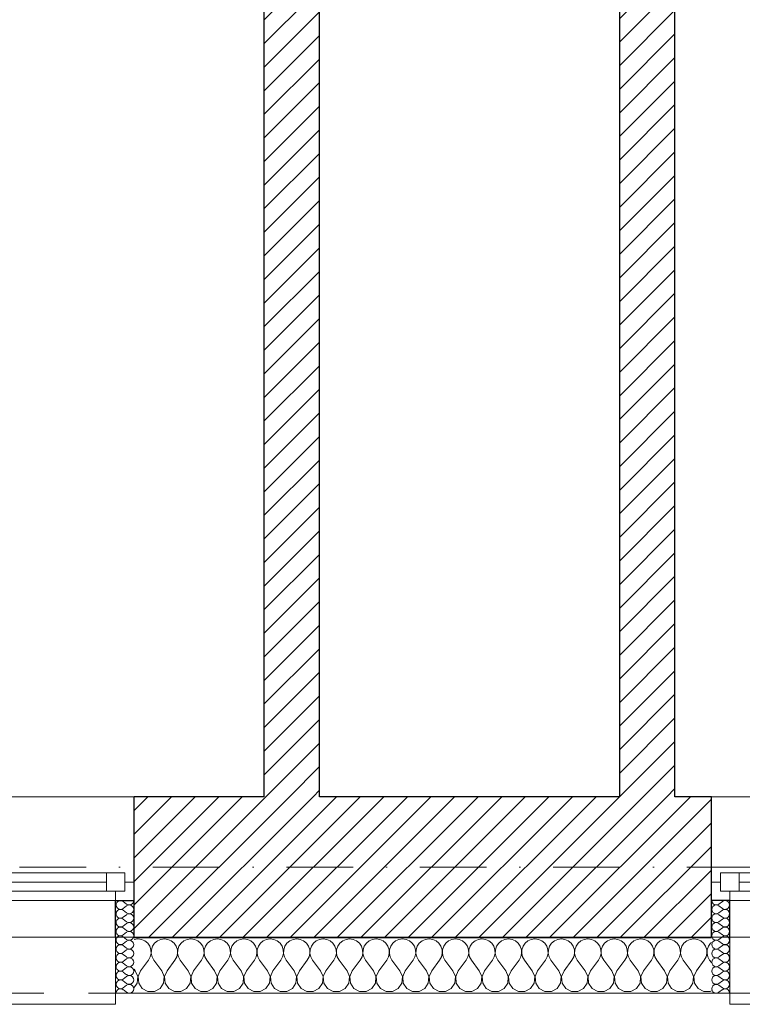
# Model space of a CAD drawing. Header units: millimetres. Extents: x 172139 to 266886, y 89525 to 138225.
# Tile 55 of 72: x 219681 to 221631, y 106825 to 109482. Entities that reach past the tile are written whole.
import ezdxf

# ---------------------------------------------------------------- set-up
doc = ezdxf.new("R2010")
doc.units = ezdxf.units.MM
doc.header["$MEASUREMENT"] = 0
doc.linetypes.add('Kropki i Kreski', pattern=[360, 180, -90, 0, -90])
doc.linetypes.add('Przerywana', pattern=[240, 120, -120])
for name, color, linetype in [('Konstrukcja - Siatki mod', 7, 'Continuous'), ('KR_INW', 7, 'Continuous'), ('NAPIS_SODON', 7, 'Continuous'), ('Okna ArchiCADa', 7, 'Continuous')]:
    doc.layers.add(name, color=color, linetype=linetype)
doc.layers.add('Konstrukcja - Siatki mod_Nr_pióra__48', color=7, linetype='Continuous', lineweight=15, true_color=0xa80f02)
doc.layers.add('KR_INW_Nr_pióra__102', color=7, linetype='Continuous', lineweight=5, true_color=0xcccccc)
for name, color, linetype, lineweight in [('KR_INW_Nr_pióra__101', 252, 'Continuous', 5), ('KR_INW_Nr_pióra__27', 7, 'Continuous', 25), ('KR_INW_Nr_pióra__47', 7, 'Continuous', 15), ('NAPIS_SODON_Nr_pióra__1', 7, 'Continuous', 13), ('Okna ArchiCADa_Nr_pióra__1', 7, 'Continuous', 13), ('Okna ArchiCADa_Nr_pióra__27', 7, 'Continuous', 25)]:
    doc.layers.add(name, color=color, linetype=linetype, lineweight=lineweight)
pattern_1 = [(45, (0, 0), (-31.819804, 31.819804), [])]

# ---------------------------------------------------------------- blocks, each defined once
blk = doc.blocks.new('Strop_1', base_point=(179225, 121523.3))
at = {"layer": 'NAPIS_SODON_Nr_pióra__1', "linetype": 'Continuous', "flags": 128}
blk.add_lwpolyline([(179225, 121523.3), (179225.9, 107003.8), (250898.3, 107008.3), (250897.4, 121527.8)], close=True, dxfattribs=at)
blk = doc.blocks.new('*X158')
at = {"layer": 'KR_INW_Nr_pióra__102', "linetype": 'Continuous'}
for p, q in [((219990.2, 107000.2), (219989.8, 107000)), ((220000, 107001.6), (219990.2, 107000.2)), ((220009.8, 107000.2), (220000, 107001.6)), ((220018.8, 106996.2), (220009.8, 107000.2)), ((220026.4, 106989.9), (220018.8, 106996.2)), ((220031.9, 106981.8), (220026.4, 106989.9)), ((220035.1, 106972.5), (220031.9, 106981.8)), ((220039.5, 106981.8), (220036.3, 106972.5)), ((220045.1, 106989.9), (220039.5, 106981.8)), ((220052.7, 106996.2), (220045.1, 106989.9)), ((220061.7, 107000.2), (220052.7, 106996.2)), ((220071.4, 107001.6), (220061.7, 107000.2)), ((220081.2, 107000.2), (220071.4, 107001.6)), ((220090.2, 106996.2), (220081.2, 107000.2)), ((220097.8, 106989.9), (220090.2, 106996.2)), ((220103.4, 106981.8), (220097.8, 106989.9)), ((220106.5, 106972.5), (220103.4, 106981.8)), ((220110.9, 106981.8), (220107.8, 106972.5)), ((220116.5, 106989.9), (220110.9, 106981.8)), ((220124.1, 106996.2), (220116.5, 106989.9)), ((220133.1, 107000.2), (220124.1, 106996.2)), ((220142.9, 107001.6), (220133.1, 107000.2)), ((220152.6, 107000.2), (220142.9, 107001.6)), ((220161.6, 106996.2), (220152.6, 107000.2)), ((220169.2, 106989.9), (220161.6, 106996.2)), ((220174.8, 106981.8), (220169.2, 106989.9)), ((220177.9, 106972.5), (220174.8, 106981.8)), ((220182.3, 106981.8), (220179.2, 106972.5)), ((220187.9, 106989.9), (220182.3, 106981.8)), ((220195.5, 106996.2), (220187.9, 106989.9)), ((220204.5, 107000.2), (220195.5, 106996.2)), ((220214.3, 107001.6), (220204.5, 107000.2)), ((220224, 107000.2), (220214.3, 107001.6)), ((220233.1, 106996.2), (220224, 107000.2)), ((220240.6, 106989.9), (220233.1, 106996.2)), ((220246.2, 106981.8), (220240.6, 106989.9)), ((220249.4, 106972.5), (220246.2, 106981.8)), ((220253.8, 106981.8), (220250.6, 106972.5)), ((220259.4, 106989.9), (220253.8, 106981.8)), ((220266.9, 106996.2), (220259.4, 106989.9)), ((220276, 107000.2), (220266.9, 106996.2)), ((220285.7, 107001.6), (220276, 107000.2)), ((220295.5, 107000.2), (220285.7, 107001.6)), ((220304.5, 106996.2), (220295.5, 107000.2)), ((220312.1, 106989.9), (220304.5, 106996.2)), ((220317.7, 106981.8), (220312.1, 106989.9)), ((220320.8, 106972.5), (220317.7, 106981.8)), ((220325.2, 106981.8), (220322.1, 106972.5)), ((220330.8, 106989.9), (220325.2, 106981.8)), ((220338.4, 106996.2), (220330.8, 106989.9)), ((220347.4, 107000.2), (220338.4, 106996.2)), ((220357.1, 107001.6), (220347.4, 107000.2)), ((220366.9, 107000.2), (220357.1, 107001.6)), ((220375.9, 106996.2), (220366.9, 107000.2)), ((220383.5, 106989.9), (220375.9, 106996.2)), ((220389.1, 106981.8), (220383.5, 106989.9)), ((220392.2, 106972.5), (220389.1, 106981.8)), ((220396.6, 106981.8), (220393.5, 106972.5)), ((220402.2, 106989.9), (220396.6, 106981.8)), ((220409.8, 106996.2), (220402.2, 106989.9)), ((220418.8, 107000.2), (220409.8, 106996.2)), ((220428.6, 107001.6), (220418.8, 107000.2)), ((220438.3, 107000.2), (220428.6, 107001.6)), ((220447.3, 106996.2), (220438.3, 107000.2)), ((220454.9, 106989.9), (220447.3, 106996.2)), ((220460.5, 106981.8), (220454.9, 106989.9)), ((220463.7, 106972.5), (220460.5, 106981.8)), ((220468.1, 106981.8), (220464.9, 106972.5)), ((220473.6, 106989.9), (220468.1, 106981.8)), ((220481.2, 106996.2), (220473.6, 106989.9)), ((220490.2, 107000.2), (220481.2, 106996.2)), ((220500, 107001.6), (220490.2, 107000.2)), ((220509.8, 107000.2), (220500, 107001.6)), ((220518.8, 106996.2), (220509.8, 107000.2)), ((220526.4, 106989.9), (220518.8, 106996.2)), ((220531.9, 106981.8), (220526.4, 106989.9)), ((220535.1, 106972.5), (220531.9, 106981.8)), ((220539.5, 106981.8), (220536.3, 106972.5)), ((220545.1, 106989.9), (220539.5, 106981.8)), ((220552.7, 106996.2), (220545.1, 106989.9)), ((220561.7, 107000.2), (220552.7, 106996.2)), ((220571.4, 107001.6), (220561.7, 107000.2)), ((220581.2, 107000.2), (220571.4, 107001.6)), ((220590.2, 106996.2), (220581.2, 107000.2)), ((220597.8, 106989.9), (220590.2, 106996.2)), ((220603.4, 106981.8), (220597.8, 106989.9)), ((220606.5, 106972.5), (220603.4, 106981.8)), ((220610.9, 106981.8), (220607.8, 106972.5)), ((220616.5, 106989.9), (220610.9, 106981.8)), ((220624.1, 106996.2), (220616.5, 106989.9)), ((220633.1, 107000.2), (220624.1, 106996.2)), ((220642.9, 107001.6), (220633.1, 107000.2)), ((220652.6, 107000.2), (220642.9, 107001.6)), ((220661.6, 106996.2), (220652.6, 107000.2)), ((220669.2, 106989.9), (220661.6, 106996.2)), ((220674.8, 106981.8), (220669.2, 106989.9)), ((220677.9, 106972.5), (220674.8, 106981.8)), ((220682.3, 106981.8), (220679.2, 106972.5)), ((220687.9, 106989.9), (220682.3, 106981.8)), ((220695.5, 106996.2), (220687.9, 106989.9)), ((220704.5, 107000.2), (220695.5, 106996.2)), ((220714.3, 107001.6), (220704.5, 107000.2)), ((220724, 107000.2), (220714.3, 107001.6)), ((220733.1, 106996.2), (220724, 107000.2)), ((220740.6, 106989.9), (220733.1, 106996.2)), ((220746.2, 106981.8), (220740.6, 106989.9)), ((220749.4, 106972.5), (220746.2, 106981.8)), ((220753.8, 106981.8), (220750.6, 106972.5)), ((220759.4, 106989.9), (220753.8, 106981.8)), ((220766.9, 106996.2), (220759.4, 106989.9)), ((220776, 107000.2), (220766.9, 106996.2)), ((220785.7, 107001.6), (220776, 107000.2)), ((220795.5, 107000.2), (220785.7, 107001.6)), ((220804.5, 106996.2), (220795.5, 107000.2)), ((220812.1, 106989.9), (220804.5, 106996.2)), ((220817.7, 106981.8), (220812.1, 106989.9)), ((220820.8, 106972.5), (220817.7, 106981.8)), ((220825.2, 106981.8), (220822.1, 106972.5)), ((220830.8, 106989.9), (220825.2, 106981.8)), ((220838.4, 106996.2), (220830.8, 106989.9)), ((220847.4, 107000.2), (220838.4, 106996.2)), ((220857.1, 107001.6), (220847.4, 107000.2)), ((220866.9, 107000.2), (220857.1, 107001.6)), ((220875.9, 106996.2), (220866.9, 107000.2)), ((220883.5, 106989.9), (220875.9, 106996.2)), ((220889.1, 106981.8), (220883.5, 106989.9)), ((220892.2, 106972.5), (220889.1, 106981.8)), ((220896.6, 106981.8), (220893.5, 106972.5)), ((220902.2, 106989.9), (220896.6, 106981.8)), ((220909.8, 106996.2), (220902.2, 106989.9)), ((220918.8, 107000.2), (220909.8, 106996.2)), ((220928.6, 107001.6), (220918.8, 107000.2)), ((220938.3, 107000.2), (220928.6, 107001.6)), ((220947.3, 106996.2), (220938.3, 107000.2)), ((220954.9, 106989.9), (220947.3, 106996.2)), ((220960.5, 106981.8), (220954.9, 106989.9)), ((220963.7, 106972.5), (220960.5, 106981.8)), ((220968.1, 106981.8), (220964.9, 106972.5)), ((220973.6, 106989.9), (220968.1, 106981.8)), ((220981.2, 106996.2), (220973.6, 106989.9)), ((220990.2, 107000.2), (220981.2, 106996.2)), ((221000, 107001.6), (220990.2, 107000.2)), ((221009.8, 107000.2), (221000, 107001.6)), ((221018.8, 106996.2), (221009.8, 107000.2)), ((221026.4, 106989.9), (221018.8, 106996.2)), ((221031.9, 106981.8), (221026.4, 106989.9)), ((221035.1, 106972.5), (221031.9, 106981.8)), ((221039.5, 106981.8), (221036.3, 106972.5)), ((221045.1, 106989.9), (221039.5, 106981.8)), ((221052.7, 106996.2), (221045.1, 106989.9)), ((221061.7, 107000.2), (221052.7, 106996.2)), ((221071.4, 107001.6), (221061.7, 107000.2)), ((221081.2, 107000.2), (221071.4, 107001.6)), ((221090.2, 106996.2), (221081.2, 107000.2)), ((221097.8, 106989.9), (221090.2, 106996.2)), ((221103.4, 106981.8), (221097.8, 106989.9)), ((221106.5, 106972.5), (221103.4, 106981.8)), ((221110.9, 106981.8), (221107.8, 106972.5)), ((221116.5, 106989.9), (221110.9, 106981.8)), ((221124.1, 106996.2), (221116.5, 106989.9)), ((221133.1, 107000.2), (221124.1, 106996.2)), ((221142.9, 107001.6), (221133.1, 107000.2)), ((221152.6, 107000.2), (221142.9, 107001.6)), ((221161.6, 106996.2), (221152.6, 107000.2)), ((221169.2, 106989.9), (221161.6, 106996.2)), ((221174.8, 106981.8), (221169.2, 106989.9)), ((221177.9, 106972.5), (221174.8, 106981.8)), ((221182.3, 106981.8), (221179.2, 106972.5)), ((221187.9, 106989.9), (221182.3, 106981.8)), ((221195.5, 106996.2), (221187.9, 106989.9)), ((221204.5, 107000.2), (221195.5, 106996.2)), ((221214.3, 107001.6), (221204.5, 107000.2)), ((221224, 107000.2), (221214.3, 107001.6)), ((221233.1, 106996.2), (221224, 107000.2)), ((221240.6, 106989.9), (221233.1, 106996.2)), ((221246.2, 106981.8), (221240.6, 106989.9)), ((221249.4, 106972.5), (221246.2, 106981.8)), ((221253.8, 106981.8), (221250.6, 106972.5)), ((221259.4, 106989.9), (221253.8, 106981.8)), ((221266.9, 106996.2), (221259.4, 106989.9)), ((221276, 107000.2), (221266.9, 106996.2)), ((221285.7, 107001.6), (221276, 107000.2)), ((221295.5, 107000.2), (221285.7, 107001.6)), ((221304.5, 106996.2), (221295.5, 107000.2)), ((221312.1, 106989.9), (221304.5, 106996.2)), ((221317.7, 106981.8), (221312.1, 106989.9)), ((221320.8, 106972.5), (221317.7, 106981.8)), ((221325.2, 106981.8), (221322.1, 106972.5)), ((221330.8, 106989.9), (221325.2, 106981.8)), ((221338.4, 106996.2), (221330.8, 106989.9)), ((221347.4, 107000.2), (221338.4, 106996.2)), ((221357.1, 107001.6), (221347.4, 107000.2)), ((221366.9, 107000.2), (221357.1, 107001.6)), ((221375.9, 106996.2), (221366.9, 107000.2)), ((221383.5, 106989.9), (221375.9, 106996.2)), ((221389.1, 106981.8), (221383.5, 106989.9)), ((221392.2, 106972.5), (221389.1, 106981.8)), ((221396.6, 106981.8), (221393.5, 106972.5)), ((221402.2, 106989.9), (221396.6, 106981.8)), ((221409.8, 106996.2), (221402.2, 106989.9)), ((221418.8, 107000.2), (221409.8, 106996.2)), ((221428.6, 107001.6), (221418.8, 107000.2)), ((221438.3, 107000.2), (221428.6, 107001.6)), ((221447.3, 106996.2), (221438.3, 107000.2)), ((221454.9, 106989.9), (221447.3, 106996.2)), ((221460.5, 106981.8), (221454.9, 106989.9)), ((221463.7, 106972.5), (221460.5, 106981.8)), ((221468.1, 106981.8), (221464.9, 106972.5)), ((221473.6, 106989.9), (221468.1, 106981.8)), ((221481.2, 106996.2), (221473.6, 106989.9)), ((221490.2, 107000.2), (221481.2, 106996.2)), ((221500, 107001.6), (221490.2, 107000.2)), ((221509.8, 107000.2), (221500, 107001.6)), ((221518.8, 106996.2), (221509.8, 107000.2)), ((221526.4, 106989.9), (221518.8, 106996.2)), ((221531.9, 106981.8), (221526.4, 106989.9)), ((221535.1, 106972.5), (221531.9, 106981.8)), ((221539.5, 106981.8), (221536.3, 106972.5)), ((221545.1, 106989.9), (221539.5, 106981.8)), ((221547.7, 106992.1), (221545.1, 106989.9)), ((220033.3, 106953.1), (220035.6, 106962.6)), ((220035.6, 106962.6), (220035.1, 106972.5)), ((220036.3, 106972.5), (220035.9, 106962.6)), ((220035.9, 106962.6), (220038.1, 106953.1)), ((220104.8, 106953.1), (220107, 106962.6)), ((220107, 106962.6), (220106.5, 106972.5)), ((220107.8, 106972.5), (220107.3, 106962.6)), ((220107.3, 106962.6), (220109.5, 106953.1)), ((220176.2, 106953.1), (220178.4, 106962.6)), ((220178.4, 106962.6), (220177.9, 106972.5)), ((220179.2, 106972.5), (220178.7, 106962.6)), ((220178.7, 106962.6), (220180.9, 106953.1)), ((220247.6, 106953.1), (220249.9, 106962.6)), ((220249.9, 106962.6), (220249.4, 106972.5)), ((220250.6, 106972.5), (220250.1, 106962.6)), ((220250.1, 106962.6), (220252.4, 106953.1)), ((220319.1, 106953.1), (220321.3, 106962.6)), ((220321.3, 106962.6), (220320.8, 106972.5)), ((220322.1, 106972.5), (220321.6, 106962.6)), ((220321.6, 106962.6), (220323.8, 106953.1)), ((220390.5, 106953.1), (220392.7, 106962.6)), ((220392.7, 106962.6), (220392.2, 106972.5)), ((220393.5, 106972.5), (220393, 106962.6)), ((220393, 106962.6), (220395.2, 106953.1)), ((220461.9, 106953.1), (220464.1, 106962.6)), ((220464.1, 106962.6), (220463.7, 106972.5)), ((220464.9, 106972.5), (220464.4, 106962.6)), ((220464.4, 106962.6), (220466.7, 106953.1)), ((220533.3, 106953.1), (220535.6, 106962.6)), ((220535.6, 106962.6), (220535.1, 106972.5)), ((220536.3, 106972.5), (220535.9, 106962.6)), ((220535.9, 106962.6), (220538.1, 106953.1)), ((220604.8, 106953.1), (220607, 106962.6)), ((220607, 106962.6), (220606.5, 106972.5)), ((220607.8, 106972.5), (220607.3, 106962.6)), ((220607.3, 106962.6), (220609.5, 106953.1)), ((220676.2, 106953.1), (220678.4, 106962.6)), ((220678.4, 106962.6), (220677.9, 106972.5)), ((220679.2, 106972.5), (220678.7, 106962.6)), ((220678.7, 106962.6), (220680.9, 106953.1)), ((220747.6, 106953.1), (220749.9, 106962.6)), ((220749.9, 106962.6), (220749.4, 106972.5)), ((220750.6, 106972.5), (220750.1, 106962.6)), ((220750.1, 106962.6), (220752.4, 106953.1)), ((220819.1, 106953.1), (220821.3, 106962.6)), ((220821.3, 106962.6), (220820.8, 106972.5)), ((220822.1, 106972.5), (220821.6, 106962.6)), ((220821.6, 106962.6), (220823.8, 106953.1)), ((220890.5, 106953.1), (220892.7, 106962.6)), ((220892.7, 106962.6), (220892.2, 106972.5)), ((220893.5, 106972.5), (220893, 106962.6)), ((220893, 106962.6), (220895.2, 106953.1)), ((220961.9, 106953.1), (220964.1, 106962.6)), ((220964.1, 106962.6), (220963.7, 106972.5)), ((220964.9, 106972.5), (220964.4, 106962.6)), ((220964.4, 106962.6), (220966.7, 106953.1)), ((221033.3, 106953.1), (221035.6, 106962.6)), ((221035.6, 106962.6), (221035.1, 106972.5)), ((221036.3, 106972.5), (221035.9, 106962.6)), ((221035.9, 106962.6), (221038.1, 106953.1)), ((221104.8, 106953.1), (221107, 106962.6)), ((221107, 106962.6), (221106.5, 106972.5)), ((221107.8, 106972.5), (221107.3, 106962.6)), ((221107.3, 106962.6), (221109.5, 106953.1)), ((221176.2, 106953.1), (221178.4, 106962.6)), ((221178.4, 106962.6), (221177.9, 106972.5)), ((221179.2, 106972.5), (221178.7, 106962.6)), ((221178.7, 106962.6), (221180.9, 106953.1)), ((221247.6, 106953.1), (221249.9, 106962.6)), ((221249.9, 106962.6), (221249.4, 106972.5)), ((221250.6, 106972.5), (221250.1, 106962.6)), ((221250.1, 106962.6), (221252.4, 106953.1)), ((221319.1, 106953.1), (221321.3, 106962.6)), ((221321.3, 106962.6), (221320.8, 106972.5)), ((221322.1, 106972.5), (221321.6, 106962.6)), ((221321.6, 106962.6), (221323.8, 106953.1)), ((221390.5, 106953.1), (221392.7, 106962.6)), ((221392.7, 106962.6), (221392.2, 106972.5)), ((221393.5, 106972.5), (221393, 106962.6)), ((221393, 106962.6), (221395.2, 106953.1)), ((221461.9, 106953.1), (221464.1, 106962.6)), ((221464.1, 106962.6), (221463.7, 106972.5)), ((221464.9, 106972.5), (221464.4, 106962.6)), ((221464.4, 106962.6), (221466.7, 106953.1)), ((221533.3, 106953.1), (221535.6, 106962.6)), ((221535.6, 106962.6), (221535.1, 106972.5)), ((221536.3, 106972.5), (221535.9, 106962.6)), ((221535.9, 106962.6), (221538.1, 106953.1)), ((220007.1, 106915.9), (220028.6, 106944.4)), ((220028.6, 106944.4), (220033.3, 106953.1)), ((220038.1, 106953.1), (220042.9, 106944.4)), ((220064.3, 106915.9), (220042.9, 106944.4)), ((220078.6, 106915.9), (220100, 106944.4)), ((220100, 106944.4), (220104.8, 106953.1)), ((220109.5, 106953.1), (220114.3, 106944.4)), ((220135.7, 106915.9), (220114.3, 106944.4)), ((220150, 106915.9), (220171.4, 106944.4)), ((220171.4, 106944.4), (220176.2, 106953.1)), ((220180.9, 106953.1), (220185.7, 106944.4)), ((220207.1, 106915.9), (220185.7, 106944.4)), ((220221.4, 106915.9), (220242.9, 106944.4)), ((220242.9, 106944.4), (220247.6, 106953.1)), ((220252.4, 106953.1), (220257.1, 106944.4)), ((220278.6, 106915.9), (220257.1, 106944.4)), ((220292.9, 106915.9), (220314.3, 106944.4)), ((220314.3, 106944.4), (220319.1, 106953.1)), ((220323.8, 106953.1), (220328.6, 106944.4)), ((220350, 106915.9), (220328.6, 106944.4)), ((220364.3, 106915.9), (220385.7, 106944.4)), ((220385.7, 106944.4), (220390.5, 106953.1)), ((220395.2, 106953.1), (220400, 106944.4)), ((220421.4, 106915.9), (220400, 106944.4)), ((220435.7, 106915.9), (220457.1, 106944.4)), ((220457.1, 106944.4), (220461.9, 106953.1)), ((220466.7, 106953.1), (220471.4, 106944.4)), ((220492.9, 106915.9), (220471.4, 106944.4)), ((220507.1, 106915.9), (220528.6, 106944.4)), ((220528.6, 106944.4), (220533.3, 106953.1)), ((220538.1, 106953.1), (220542.9, 106944.4)), ((220564.3, 106915.9), (220542.9, 106944.4)), ((220578.6, 106915.9), (220600, 106944.4)), ((220600, 106944.4), (220604.8, 106953.1)), ((220609.5, 106953.1), (220614.3, 106944.4)), ((220635.7, 106915.9), (220614.3, 106944.4)), ((220650, 106915.9), (220671.4, 106944.4)), ((220671.4, 106944.4), (220676.2, 106953.1)), ((220680.9, 106953.1), (220685.7, 106944.4)), ((220707.1, 106915.9), (220685.7, 106944.4)), ((220721.4, 106915.9), (220742.9, 106944.4)), ((220742.9, 106944.4), (220747.6, 106953.1)), ((220752.4, 106953.1), (220757.1, 106944.4)), ((220778.6, 106915.9), (220757.1, 106944.4)), ((220792.9, 106915.9), (220814.3, 106944.4)), ((220814.3, 106944.4), (220819.1, 106953.1)), ((220823.8, 106953.1), (220828.6, 106944.4)), ((220850, 106915.9), (220828.6, 106944.4)), ((220864.3, 106915.9), (220885.7, 106944.4)), ((220885.7, 106944.4), (220890.5, 106953.1)), ((220895.2, 106953.1), (220900, 106944.4)), ((220921.4, 106915.9), (220900, 106944.4)), ((220935.7, 106915.9), (220957.1, 106944.4)), ((220957.1, 106944.4), (220961.9, 106953.1)), ((220966.7, 106953.1), (220971.4, 106944.4)), ((220992.9, 106915.9), (220971.4, 106944.4)), ((221007.1, 106915.9), (221028.6, 106944.4)), ((221028.6, 106944.4), (221033.3, 106953.1)), ((221038.1, 106953.1), (221042.9, 106944.4)), ((221064.3, 106915.9), (221042.9, 106944.4)), ((221078.6, 106915.9), (221100, 106944.4)), ((221100, 106944.4), (221104.8, 106953.1)), ((221109.5, 106953.1), (221114.3, 106944.4)), ((221135.7, 106915.9), (221114.3, 106944.4)), ((221150, 106915.9), (221171.4, 106944.4)), ((221171.4, 106944.4), (221176.2, 106953.1)), ((221180.9, 106953.1), (221185.7, 106944.4)), ((221207.1, 106915.9), (221185.7, 106944.4)), ((221221.4, 106915.9), (221242.9, 106944.4)), ((221242.9, 106944.4), (221247.6, 106953.1)), ((221252.4, 106953.1), (221257.1, 106944.4)), ((221278.6, 106915.9), (221257.1, 106944.4)), ((221292.9, 106915.9), (221314.3, 106944.4)), ((221314.3, 106944.4), (221319.1, 106953.1)), ((221323.8, 106953.1), (221328.6, 106944.4)), ((221350, 106915.9), (221328.6, 106944.4)), ((221364.3, 106915.9), (221385.7, 106944.4)), ((221385.7, 106944.4), (221390.5, 106953.1)), ((221395.2, 106953.1), (221400, 106944.4)), ((221421.4, 106915.9), (221400, 106944.4)), ((221435.7, 106915.9), (221457.1, 106944.4)), ((221457.1, 106944.4), (221461.9, 106953.1)), ((221466.7, 106953.1), (221471.4, 106944.4)), ((221492.9, 106915.9), (221471.4, 106944.4)), ((221507.1, 106915.9), (221528.6, 106944.4)), ((221528.6, 106944.4), (221533.3, 106953.1)), ((221538.1, 106953.1), (221542.9, 106944.4)), ((221547.7, 106938), (221542.9, 106944.4)), ((219992.9, 106915.9), (219989.8, 106919.9)), ((219999.6, 106899.8), (219992.9, 106915.9)), ((220007.1, 106915.9), (220000.4, 106899.8)), ((220071, 106899.8), (220064.3, 106915.9)), ((220078.6, 106915.9), (220071.8, 106899.8)), ((220142.4, 106899.8), (220135.7, 106915.9)), ((220150, 106915.9), (220143.3, 106899.8)), ((220213.9, 106899.8), (220207.1, 106915.9)), ((220221.4, 106915.9), (220214.7, 106899.8)), ((220285.3, 106899.8), (220278.6, 106915.9)), ((220292.9, 106915.9), (220286.1, 106899.8)), ((220356.7, 106899.8), (220350, 106915.9)), ((220364.3, 106915.9), (220357.6, 106899.8)), ((220428.2, 106899.8), (220421.4, 106915.9)), ((220435.7, 106915.9), (220429, 106899.8)), ((220499.6, 106899.8), (220492.9, 106915.9)), ((220507.1, 106915.9), (220500.4, 106899.8)), ((220571, 106899.8), (220564.3, 106915.9)), ((220578.6, 106915.9), (220571.8, 106899.8)), ((220642.4, 106899.8), (220635.7, 106915.9)), ((220650, 106915.9), (220643.3, 106899.8)), ((220713.9, 106899.8), (220707.1, 106915.9)), ((220721.4, 106915.9), (220714.7, 106899.8)), ((220785.3, 106899.8), (220778.6, 106915.9)), ((220792.9, 106915.9), (220786.1, 106899.8)), ((220856.7, 106899.8), (220850, 106915.9)), ((220864.3, 106915.9), (220857.6, 106899.8)), ((220928.2, 106899.8), (220921.4, 106915.9)), ((220935.7, 106915.9), (220929, 106899.8)), ((220999.6, 106899.8), (220992.9, 106915.9)), ((221007.1, 106915.9), (221000.4, 106899.8)), ((221071, 106899.8), (221064.3, 106915.9)), ((221078.6, 106915.9), (221071.8, 106899.8)), ((221142.4, 106899.8), (221135.7, 106915.9)), ((221150, 106915.9), (221143.3, 106899.8)), ((221213.9, 106899.8), (221207.1, 106915.9)), ((221221.4, 106915.9), (221214.7, 106899.8)), ((221285.3, 106899.8), (221278.6, 106915.9)), ((221292.9, 106915.9), (221286.1, 106899.8)), ((221356.7, 106899.8), (221350, 106915.9)), ((221364.3, 106915.9), (221357.6, 106899.8)), ((221428.2, 106899.8), (221421.4, 106915.9)), ((221435.7, 106915.9), (221429, 106899.8)), ((221499.6, 106899.8), (221492.9, 106915.9)), ((221507.1, 106915.9), (221500.4, 106899.8)), ((219989.8, 106870.3), (219997.9, 106882.5)), ((219997.9, 106882.5), (219999.6, 106899.8)), ((220000.4, 106899.8), (220002.1, 106882.5)), ((220002.1, 106882.5), (220011.7, 106868)), ((220059.7, 106868), (220069.4, 106882.5)), ((220069.4, 106882.5), (220071, 106899.8)), ((220071.8, 106899.8), (220073.5, 106882.5)), ((220073.5, 106882.5), (220083.1, 106868)), ((220131.2, 106868), (220140.8, 106882.5)), ((220140.8, 106882.5), (220142.4, 106899.8)), ((220143.3, 106899.8), (220144.9, 106882.5)), ((220144.9, 106882.5), (220154.5, 106868)), ((220202.6, 106868), (220212.2, 106882.5)), ((220212.2, 106882.5), (220213.9, 106899.8)), ((220214.7, 106899.8), (220216.3, 106882.5)), ((220216.3, 106882.5), (220226, 106868)), ((220274, 106868), (220283.7, 106882.5)), ((220283.7, 106882.5), (220285.3, 106899.8)), ((220286.1, 106899.8), (220287.8, 106882.5)), ((220287.8, 106882.5), (220297.4, 106868)), ((220345.5, 106868), (220355.1, 106882.5)), ((220355.1, 106882.5), (220356.7, 106899.8)), ((220357.6, 106899.8), (220359.2, 106882.5)), ((220359.2, 106882.5), (220368.8, 106868)), ((220416.9, 106868), (220426.5, 106882.5)), ((220426.5, 106882.5), (220428.2, 106899.8)), ((220429, 106899.8), (220430.6, 106882.5)), ((220430.6, 106882.5), (220440.3, 106868)), ((220488.3, 106868), (220497.9, 106882.5)), ((220497.9, 106882.5), (220499.6, 106899.8)), ((220500.4, 106899.8), (220502.1, 106882.5)), ((220502.1, 106882.5), (220511.7, 106868)), ((220559.7, 106868), (220569.4, 106882.5)), ((220569.4, 106882.5), (220571, 106899.8)), ((220571.8, 106899.8), (220573.5, 106882.5)), ((220573.5, 106882.5), (220583.1, 106868)), ((220631.2, 106868), (220640.8, 106882.5)), ((220640.8, 106882.5), (220642.4, 106899.8)), ((220643.3, 106899.8), (220644.9, 106882.5)), ((220644.9, 106882.5), (220654.5, 106868)), ((220702.6, 106868), (220712.2, 106882.5)), ((220712.2, 106882.5), (220713.9, 106899.8)), ((220714.7, 106899.8), (220716.3, 106882.5)), ((220716.3, 106882.5), (220726, 106868)), ((220774, 106868), (220783.7, 106882.5)), ((220783.7, 106882.5), (220785.3, 106899.8)), ((220786.1, 106899.8), (220787.8, 106882.5)), ((220787.8, 106882.5), (220797.4, 106868)), ((220845.5, 106868), (220855.1, 106882.5)), ((220855.1, 106882.5), (220856.7, 106899.8)), ((220857.6, 106899.8), (220859.2, 106882.5)), ((220859.2, 106882.5), (220868.8, 106868)), ((220916.9, 106868), (220926.5, 106882.5)), ((220926.5, 106882.5), (220928.2, 106899.8)), ((220929, 106899.8), (220930.6, 106882.5)), ((220930.6, 106882.5), (220940.3, 106868)), ((220988.3, 106868), (220997.9, 106882.5)), ((220997.9, 106882.5), (220999.6, 106899.8)), ((221000.4, 106899.8), (221002.1, 106882.5)), ((221002.1, 106882.5), (221011.7, 106868)), ((221059.7, 106868), (221069.4, 106882.5)), ((221069.4, 106882.5), (221071, 106899.8)), ((221071.8, 106899.8), (221073.5, 106882.5)), ((221073.5, 106882.5), (221083.1, 106868)), ((221131.2, 106868), (221140.8, 106882.5)), ((221140.8, 106882.5), (221142.4, 106899.8)), ((221143.3, 106899.8), (221144.9, 106882.5)), ((221144.9, 106882.5), (221154.5, 106868)), ((221202.6, 106868), (221212.2, 106882.5)), ((221212.2, 106882.5), (221213.9, 106899.8)), ((221214.7, 106899.8), (221216.3, 106882.5)), ((221216.3, 106882.5), (221226, 106868)), ((221274, 106868), (221283.7, 106882.5)), ((221283.7, 106882.5), (221285.3, 106899.8)), ((221286.1, 106899.8), (221287.8, 106882.5)), ((221287.8, 106882.5), (221297.4, 106868)), ((221345.5, 106868), (221355.1, 106882.5)), ((221355.1, 106882.5), (221356.7, 106899.8)), ((221357.6, 106899.8), (221359.2, 106882.5)), ((221359.2, 106882.5), (221368.8, 106868)), ((221416.9, 106868), (221426.5, 106882.5)), ((221426.5, 106882.5), (221428.2, 106899.8)), ((221429, 106899.8), (221430.6, 106882.5)), ((221430.6, 106882.5), (221440.3, 106868)), ((221488.3, 106868), (221497.9, 106882.5)), ((221497.9, 106882.5), (221499.6, 106899.8)), ((221500.4, 106899.8), (221502.1, 106882.5)), ((221502.1, 106882.5), (221511.7, 106868)), ((220011.7, 106868), (220027, 106859.8)), ((220027, 106859.8), (220044.4, 106859.8)), ((220044.4, 106859.8), (220059.7, 106868)), ((220083.1, 106868), (220098.4, 106859.8)), ((220098.4, 106859.8), (220115.8, 106859.8)), ((220115.8, 106859.8), (220131.2, 106868)), ((220154.5, 106868), (220169.9, 106859.8)), ((220169.9, 106859.8), (220187.3, 106859.8)), ((220187.3, 106859.8), (220202.6, 106868)), ((220226, 106868), (220241.3, 106859.8)), ((220241.3, 106859.8), (220258.7, 106859.8)), ((220258.7, 106859.8), (220274, 106868)), ((220297.4, 106868), (220312.7, 106859.8)), ((220312.7, 106859.8), (220330.1, 106859.8)), ((220330.1, 106859.8), (220345.5, 106868)), ((220368.8, 106868), (220384.2, 106859.8)), ((220384.2, 106859.8), (220401.6, 106859.8)), ((220401.6, 106859.8), (220416.9, 106868)), ((220440.3, 106868), (220455.6, 106859.8)), ((220455.6, 106859.8), (220473, 106859.8)), ((220473, 106859.8), (220488.3, 106868)), ((220511.7, 106868), (220527, 106859.8)), ((220527, 106859.8), (220544.4, 106859.8)), ((220544.4, 106859.8), (220559.7, 106868)), ((220583.1, 106868), (220598.4, 106859.8)), ((220598.4, 106859.8), (220615.8, 106859.8)), ((220615.8, 106859.8), (220631.2, 106868)), ((220654.5, 106868), (220669.9, 106859.8)), ((220669.9, 106859.8), (220687.3, 106859.8)), ((220687.3, 106859.8), (220702.6, 106868)), ((220726, 106868), (220741.3, 106859.8)), ((220741.3, 106859.8), (220758.7, 106859.8)), ((220758.7, 106859.8), (220774, 106868)), ((220797.4, 106868), (220812.7, 106859.8)), ((220812.7, 106859.8), (220830.1, 106859.8)), ((220830.1, 106859.8), (220845.5, 106868)), ((220868.8, 106868), (220884.2, 106859.8)), ((220884.2, 106859.8), (220901.6, 106859.8)), ((220901.6, 106859.8), (220916.9, 106868)), ((220940.3, 106868), (220955.6, 106859.8)), ((220955.6, 106859.8), (220973, 106859.8)), ((220973, 106859.8), (220988.3, 106868)), ((221011.7, 106868), (221027, 106859.8)), ((221027, 106859.8), (221044.4, 106859.8)), ((221044.4, 106859.8), (221059.7, 106868)), ((221083.1, 106868), (221098.4, 106859.8)), ((221098.4, 106859.8), (221115.8, 106859.8)), ((221115.8, 106859.8), (221131.2, 106868)), ((221154.5, 106868), (221169.9, 106859.8)), ((221169.9, 106859.8), (221187.3, 106859.8)), ((221187.3, 106859.8), (221202.6, 106868)), ((221226, 106868), (221241.3, 106859.8)), ((221241.3, 106859.8), (221258.7, 106859.8)), ((221258.7, 106859.8), (221274, 106868)), ((221297.4, 106868), (221312.7, 106859.8)), ((221312.7, 106859.8), (221330.1, 106859.8)), ((221330.1, 106859.8), (221345.5, 106868)), ((221368.8, 106868), (221384.2, 106859.8)), ((221384.2, 106859.8), (221401.6, 106859.8)), ((221401.6, 106859.8), (221416.9, 106868)), ((221440.3, 106868), (221455.6, 106859.8)), ((221455.6, 106859.8), (221473, 106859.8)), ((221473, 106859.8), (221488.3, 106868)), ((221511.7, 106868), (221527, 106859.8)), ((221527, 106859.8), (221544.4, 106859.8)), ((221544.4, 106859.8), (221547.7, 106861.5))]:
    blk.add_line(p, q, dxfattribs=at)
blk = doc.blocks.new('*X200')
at = {"layer": 'KR_INW_Nr_pióra__102', "linetype": 'Continuous'}
for p, q in [((219969.6, 107095.6), (219960, 107102.8)), ((219969.6, 107090.9), (219960, 107083.7)), ((219969.6, 107071.8), (219960, 107079)), ((219969.6, 107067), (219960, 107059.9)), ((219969.6, 107048), (219960, 107055.1)), ((219969.6, 107043.2), (219960, 107036.1)), ((219969.6, 107024.2), (219960, 107031.3)), ((219969.6, 107019.4), (219960, 107012.3)), ((219969.6, 107000.4), (219960, 107007.5)), ((219969.6, 106995.6), (219960, 106988.5)), ((219969.6, 106976.6), (219960, 106983.7)), ((219969.6, 106971.8), (219960, 106964.7)), ((219969.6, 106952.8), (219960, 106959.9)), ((219969.6, 106948), (219960, 106940.9)), ((219969.6, 106929), (219960, 106936.1)), ((219969.6, 106924.2), (219960, 106917)), ((219969.6, 106905.1), (219960, 106912.3)), ((219969.6, 106900.4), (219960, 106893.2)), ((219969.6, 106881.3), (219960, 106888.5)), ((219969.6, 106876.6), (219960, 106869.4)), ((219969.6, 106857.5), (219960, 106864.7))]:
    blk.add_line(p, q, dxfattribs=at)
for centre, start, end in [((219952.9, 107093.2), 53.1301, 180), ((219952.9, 107093.2), 180, 306.8699), ((219976.7, 107105.1), 233.1301, 0), ((219976.7, 107081.3), 233.1301, 126.8699), ((219952.9, 107069.4), 53.1301, 180), ((219952.9, 107069.4), 180, 306.8699), ((219976.7, 107057.5), 233.1301, 126.8699), ((219952.9, 107045.6), 53.1301, 180), ((219952.9, 107045.6), 180, 306.8699), ((219976.7, 107033.7), 233.1301, 126.8699), ((219952.9, 107021.8), 53.1301, 180), ((219952.9, 107021.8), 180, 306.8699), ((219952.9, 106998), 53.1301, 180), ((219976.7, 107009.9), 233.1301, 126.8699), ((219952.9, 106998), 180, 306.8699), ((219952.9, 106974.2), 53.1301, 180), ((219976.7, 106986.1), 233.1301, 126.8699), ((219952.9, 106974.2), 180, 306.8699), ((219952.9, 106950.4), 53.1301, 180), ((219976.7, 106962.3), 233.1301, 126.8699), ((219952.9, 106950.4), 180, 306.8699), ((219952.9, 106926.6), 53.1301, 180), ((219976.7, 106938.5), 233.1301, 126.8699), ((219952.9, 106926.6), 180, 306.8699), ((219952.9, 106902.8), 53.1301, 180), ((219952.9, 106902.8), 180, 306.8699), ((219976.7, 106914.7), 233.1301, 126.8699), ((219976.7, 106890.9), 233.1301, 126.8699), ((219952.9, 106879), 53.1301, 180), ((219952.9, 106879), 180, 306.8699), ((219976.7, 106867), 233.1301, 126.8699), ((219952.9, 106855.1), 53.1301, 180)]:
    blk.add_arc(centre, 11.9, start, end, dxfattribs=at)
blk = doc.blocks.new('*X201')
at = {"layer": 'KR_INW_Nr_pióra__102', "linetype": 'Continuous'}
for p, q in [((221567.9, 107095.6), (221577.4, 107102.8)), ((221567.9, 107090.9), (221577.4, 107083.7)), ((221567.9, 107071.8), (221577.4, 107079)), ((221567.9, 107067), (221577.4, 107059.9)), ((221567.9, 107048), (221577.4, 107055.1)), ((221567.9, 107043.2), (221577.4, 107036.1)), ((221567.9, 107024.2), (221577.4, 107031.3)), ((221567.9, 107019.4), (221577.4, 107012.3)), ((221567.9, 107000.4), (221577.4, 107007.5)), ((221567.9, 106995.6), (221577.4, 106988.5)), ((221567.9, 106976.6), (221577.4, 106983.7)), ((221567.9, 106971.8), (221577.4, 106964.7)), ((221567.9, 106952.8), (221577.4, 106959.9)), ((221567.9, 106948), (221577.4, 106940.9)), ((221567.9, 106929), (221577.4, 106936.1)), ((221567.9, 106924.2), (221577.4, 106917)), ((221567.9, 106905.1), (221577.4, 106912.3)), ((221567.9, 106900.4), (221577.4, 106893.2)), ((221567.9, 106881.3), (221577.4, 106888.5)), ((221567.9, 106876.6), (221577.4, 106869.4)), ((221567.9, 106857.5), (221577.4, 106864.7))]:
    blk.add_line(p, q, dxfattribs=at)
for centre, start, end in [((221560.8, 107105.1), 180, 306.8699), ((221560.8, 107081.3), 53.1301, 306.8699), ((221584.6, 107093.2), 0, 126.8699), ((221584.6, 107093.2), 233.1301, 0), ((221560.8, 107057.5), 53.1301, 306.8699), ((221584.6, 107069.4), 0, 126.8699), ((221584.6, 107069.4), 233.1301, 0), ((221560.8, 107033.7), 53.1301, 306.8699), ((221584.6, 107045.6), 0, 126.8699), ((221584.6, 107045.6), 233.1301, 0), ((221560.8, 107009.9), 53.1301, 306.8699), ((221584.6, 107021.8), 0, 126.8699), ((221584.6, 107021.8), 233.1301, 0), ((221584.6, 106998), 0, 126.8699), ((221560.8, 106986.1), 53.1301, 306.8699), ((221584.6, 106998), 233.1301, 0), ((221584.6, 106974.2), 0, 126.8699), ((221560.8, 106962.3), 53.1301, 306.8699), ((221584.6, 106974.2), 233.1301, 0), ((221584.6, 106950.4), 0, 126.8699), ((221560.8, 106938.5), 53.1301, 306.8699), ((221584.6, 106950.4), 233.1301, 0), ((221584.6, 106926.6), 0, 126.8699), ((221560.8, 106914.7), 53.1301, 306.8699), ((221560.8, 106890.9), 53.1301, 306.8699), ((221584.6, 106926.6), 233.1301, 0), ((221584.6, 106902.8), 0, 126.8699), ((221584.6, 106902.8), 233.1301, 0), ((221560.8, 106867), 53.1301, 306.8699), ((221584.6, 106879), 0, 126.8699), ((221584.6, 106879), 233.1301, 0), ((221584.6, 106855.1), 0, 126.8699)]:
    blk.add_arc(centre, 11.9, start, end, dxfattribs=at)
blk = doc.blocks.new('Okno dwuskrzydłowe 19_5')
at = {"layer": 'Okna ArchiCADa_Nr_pióra__1', "linetype": 'Continuous'}
for p, q in [((-566.8, 230), (566.8, 230)), ((-566.8, 0), (-541.8, 0)), ((-541.8, 25), (-491.8, 25)), ((-541.8, -25), (-541.8, 25)), ((-541.8, 0), (-541.8, -25)), ((-491.8, 25), (-50, 25)), ((-491.8, 25), (-491.8, -25)), ((-491.8, 25), (-50, 25)), ((-491.8, 0), (-50, 0)), ((-50, -25), (-50, 25)), ((-50, 25), (0, 25)), ((0, 25), (0, -25)), ((0, 25), (50, 25)), ((0, -25), (0, 25)), ((50, 25), (491.8, 25)), ((50, 25), (50, -25)), ((50, 25), (491.8, 25)), ((50, 0), (491.8, 0)), ((491.8, -25), (491.8, 25)), ((491.8, 25), (541.8, 25)), ((541.8, 25), (541.8, -25)), ((541.8, -25), (541.8, 0)), ((541.8, 0), (566.8, 0)), ((-541.8, -25), (-516.8, -25)), ((-491.8, -25), (-541.8, -25)), ((-516.8, -25), (-516.8, -50)), ((-50, -25), (-491.8, -25)), ((0, -25), (-50, -25)), ((50, -25), (0, -25)), ((491.8, -25), (50, -25)), ((541.8, -25), (491.8, -25)), ((516.8, -50), (516.8, -25)), ((516.8, -25), (541.8, -25)), ((-516.8, -50), (-566.8, -50)), ((0, -50), (-516.8, -50)), ((516.8, -50), (0, -50)), ((566.8, -50), (516.8, -50)), ((-516.8, -300), (-516.8, -330)), ((516.8, -330), (516.8, -300)), ((-516.8, -330), (516.8, -330))]:
    blk.add_line(p, q, dxfattribs=at)
at = {"layer": 'Okna ArchiCADa_Nr_pióra__1', "linetype": 'Przerywana'}
blk.add_line((-516.8, -300), (516.8, -300), dxfattribs=at)
at = {"layer": 'Okna ArchiCADa_Nr_pióra__27', "linetype": 'Continuous'}
for p, q in [((-566.8, -50), (-566.8, 0)), ((566.8, -50), (566.8, 0)), ((-516.8, -50), (-566.8, -50)), ((516.8, -50), (566.8, -50))]:
    blk.add_line(p, q, dxfattribs=at)
blk = doc.blocks.new('Ściana_3', base_point=(179075.1, 106855.1))
at = {"layer": 'KR_INW_Nr_pióra__101', "linetype": 'Continuous'}
h = blk.add_hatch(dxfattribs=at)
h.set_pattern_fill('Cegła_licówka', color=256, style=0, pattern_type=2)
h.set_pattern_definition(pattern_1)
h.paths.add_polyline_path([(221547.7, 107385.1), (219989.8, 107385.1), (219989.8, 107155.1), (219989.8, 107105.1), (219989.8, 107005.1), (221547.7, 107005.1), (221547.7, 107105.1), (221547.7, 107155.1)])
at = {"layer": 'KR_INW_Nr_pióra__27', "linetype": 'Continuous'}
for p, q in [((219989.8, 107155.1), (219989.8, 107385.1)), ((221547.7, 107155.1), (221547.7, 107385.1)), ((219989.8, 107105.1), (219989.8, 107155.1)), ((221547.7, 107105.1), (221547.7, 107155.1)), ((219939.8, 107005.1), (219939.8, 107105.1)), ((219939.8, 107105.1), (219989.8, 107105.1)), ((219989.8, 107005.1), (219989.8, 107105.1)), ((221547.7, 107005.1), (221547.7, 107105.1)), ((221597.7, 107105.1), (221547.7, 107105.1)), ((221597.7, 107005.1), (221597.7, 107105.1)), ((219989.8, 107005.1), (221547.7, 107005.1))]:
    blk.add_line(p, q, dxfattribs=at)
at = {"layer": 'KR_INW_Nr_pióra__27', "linetype": 'Continuous', "flags": 128}
for points in [[(220340.3, 107385.1), (219989.8, 107385.1)], [(221299.3, 107385.1), (220490.3, 107385.1)], [(221547.7, 107385.1), (221449.3, 107385.1)]]:
    blk.add_lwpolyline(points, dxfattribs=at)
at = {"layer": 'KR_INW_Nr_pióra__47', "linetype": 'Continuous'}
for p, q in [((219989.8, 107105.1), (219939.8, 107105.1)), ((219939.8, 107105.1), (219939.8, 106855.1)), ((221547.7, 107105.1), (221597.7, 107105.1)), ((221597.7, 107105.1), (221597.7, 106855.1)), ((219939.8, 106855.1), (219939.8, 107005.1)), ((221597.7, 106855.1), (221597.7, 107005.1)), ((219989.8, 106855.1), (219939.8, 106855.1)), ((221547.7, 106855.1), (221597.7, 106855.1))]:
    blk.add_line(p, q, dxfattribs=at)
at = {"layer": 'KR_INW_Nr_pióra__47', "linetype": 'Continuous', "flags": 128}
blk.add_lwpolyline([(219989.8, 106855.1), (221547.7, 106855.1)], dxfattribs=at)
at = {"layer": 'KR_INW'}
for name in ['*X200', '*X201', '*X158']:
    blk.add_blockref(name, (0, 0), dxfattribs=at)
at = {"layer": 'Okna ArchiCADa', "color": 21, "linetype": 'Continuous', "lineweight": 13, "true_color": 0xff9955, "zscale": 1000}
for p in [(219423.1, 107155.1), (222114.4, 107155.1)]:
    blk.add_blockref('Okno dwuskrzydłowe 19_5', p, dxfattribs=at)
blk = doc.blocks.new('Ściana_61', base_point=(221449.3, 111200.2))
at = {"layer": 'KR_INW_Nr_pióra__101', "linetype": 'Continuous'}
h = blk.add_hatch(dxfattribs=at)
h.set_pattern_fill('Cegła_licówka', color=256, style=0, pattern_type=2)
h.set_pattern_definition(pattern_1)
h.paths.add_polyline_path([(221299.3, 111050.2), (221299.3, 107385.1), (221449.3, 107385.1), (221449.3, 111050.2)])
at = {"layer": 'KR_INW_Nr_pióra__27', "linetype": 'Continuous', "flags": 128}
for points in [[(221299.3, 111050.2), (221299.3, 107385.1)], [(221449.3, 107385.1), (221449.3, 111050.2)]]:
    blk.add_lwpolyline(points, dxfattribs=at)
blk = doc.blocks.new('Ściana_62', base_point=(220340.3, 106855.1))
at = {"layer": 'KR_INW_Nr_pióra__101', "linetype": 'Continuous'}
h = blk.add_hatch(dxfattribs=at)
h.set_pattern_fill('Cegła_licówka', color=256, style=0, pattern_type=2)
h.set_pattern_definition(pattern_1)
h.paths.add_polyline_path([(220490.3, 107385.1), (220490.3, 110134.7), (220340.3, 110284.8), (220340.3, 107385.1)])
at = {"layer": 'KR_INW_Nr_pióra__27', "linetype": 'Continuous', "flags": 128}
for points in [[(220340.3, 110284.8), (220340.3, 107385.1)], [(220490.3, 107385.1), (220490.3, 110134.7)]]:
    blk.add_lwpolyline(points, dxfattribs=at)
blk = doc.blocks.new('Standardowy znacznik siatki_10')
at = {"layer": 'Konstrukcja - Siatki mod_Nr_pióra__48', "linetype": 'Kropki i Kreski'}
blk.add_line((1000, 0), (72912, 0), dxfattribs=at)

msp = doc.modelspace()

# ---------------------------------------------------------------- block references
at = {"layer": 'Konstrukcja - Siatki mod', "color": 8, "linetype": 'Continuous', "lineweight": 13, "zscale": 1000}
msp.add_blockref('Standardowy znacznik siatki_10', (177989.3, 107195.1), dxfattribs=at)
at = {"layer": 'KR_INW'}
for name, p in [('Ściana_61', (221449.3, 111200.2)), ('Ściana_62', (220340.3, 106855.1)), ('Ściana_3', (179075.1, 106855.1))]:
    msp.add_blockref(name, p, dxfattribs=at)
at = {"layer": 'NAPIS_SODON', "linetype": 'Continuous'}
msp.add_blockref('Strop_1', (179225, 121523.3), dxfattribs=at)

doc.saveas('drawing.dxf')
